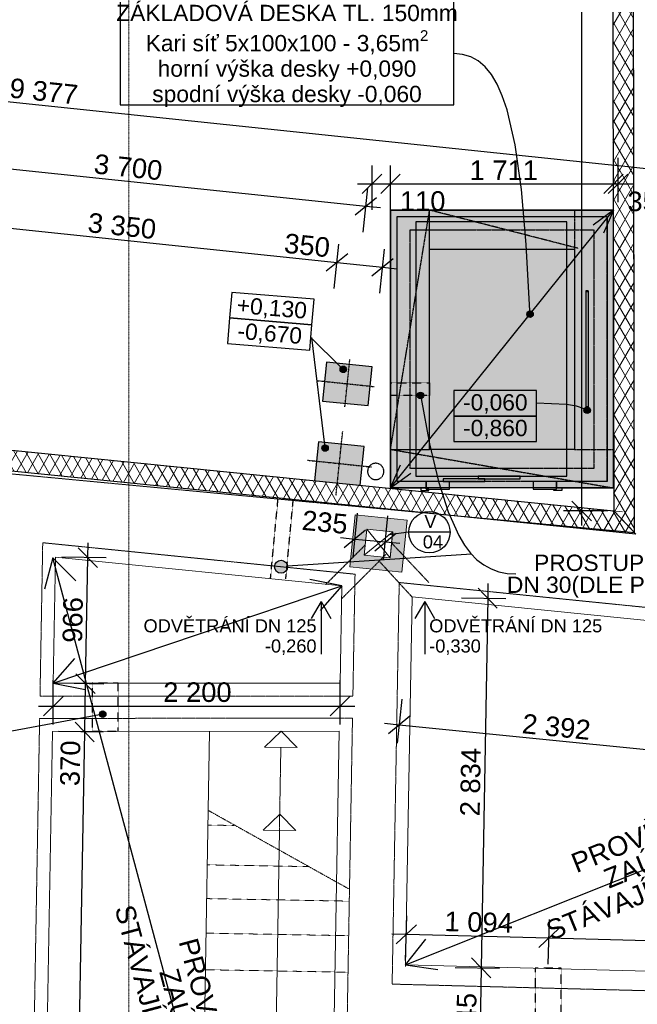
# Model space of a CAD drawing. Header units: millimetres. Extents: x -22038 to 4058, y -967 to 20030.
# Tile 3 of 7: x -15687 to -10949, y 5457 to 13004. Entities that reach past the tile are written whole.
import ezdxf

# ---------------------------------------------------------------- set-up
doc = ezdxf.new("R2010")
doc.units = ezdxf.units.MM
doc.header["$MEASUREMENT"] = 0
for name, pattern in [('Wipeout_Contour', [1000, 0, -1000]), ('Čerchovaná M', [4.5, 2.5, -0.85, 0.3, -0.85]), ('Čerchovaná S', [3.5, 1.5, -0.85, 0.3, -0.85]), ('čárkovaná 3', [1.5, 1, -0.5]), ('Čárkovaná M', [4.5, 2.5, -2]), ('Čárkovaná S', [2.5, 1.5, -1])]:
    doc.linetypes.add(name, pattern=pattern)
for name, color, linetype in [('3._POHLED ZÁPADNÍ_1_2D prvky - obecné', 7, 'Continuous'), ('3._POHLED ZÁPADNÍ_1_Anotace - S', 7, 'Continuous'), ('3._POHLED ZÁPADNÍ_1_Anotace - SP', 7, 'Continuous'), ('3._POHLED ZÁPADNÍ_1_Konstrukce - nosné', 7, 'Continuous'), ('3._POHLED ZÁPADNÍ_1_Kresby a obrázky', 7, 'Continuous'), ('3._POHLED ZÁPADNÍ_1_Kóty - SP', 7, 'Continuous'), ('3._POHLED ZÁPADNÍ_1_Nové_3D prvky fasada stavajici', 7, 'Continuous'), ('3._POHLED ZÁPADNÍ_1_Nové_Anotace - S', 7, 'Continuous'), ('3._POHLED ZÁPADNÍ_1_Nové_Anotace - SP', 7, 'Continuous'), ('3._POHLED ZÁPADNÍ_1_Nové_Konstrukce - nosné', 7, 'Continuous'), ('3._POHLED ZÁPADNÍ_1_Nové_Kóty - SP', 7, 'Continuous'), ('3._POHLED ZÁPADNÍ_1_Nové_Popis', 7, 'Continuous'), ('3._POHLED ZÁPADNÍ_1_Nové_Situace - terén', 7, 'Continuous'), ('3._POHLED ZÁPADNÍ_1_Nové_Výplně – Řezové', 7, 'Continuous'), ('3._POHLED ZÁPADNÍ_1_Nové_VÝTAH VAR 1', 7, 'Continuous'), ('3._POHLED ZÁPADNÍ_1_Popis_CZ', 7, 'Continuous'), ('3._POHLED ZÁPADNÍ_1_Situace - terén', 7, 'Continuous'), ('3._POHLED ZÁPADNÍ_1_Výplně - Povrchové', 7, 'Continuous'), ('3._POHLED ZÁPADNÍ_1_Značky - řezy', 7, 'Continuous')]:
    doc.layers.add(name, color=color, linetype=linetype)
doc.styles.add('GENEROVANÝ_STYL_1', font='txt')
doc.styles.add('GENEROVANÝ_STYL_2', font='txt')
pattern_1 = [(60, (4e-12, 0), (-64.9519, 37.5), []), (120, (4e-12, 0), (64.9519, 37.5), [])]

msp = doc.modelspace()

# ---------------------------------------------------------------- hatches: boundary and pattern name
at = {"layer": '3._POHLED ZÁPADNÍ_1_Nové_Anotace - SP', "linetype": 'Continuous', "lineweight": 25}
for points in [[(-11797.2, 10746.9), (-11795.3, 10737.3), (-11789.9, 10729.2), (-11781.8, 10723.8), (-11772.2, 10721.9), (-11762.7, 10723.8), (-11754.6, 10729.2), (-11749.1, 10737.3), (-11747.2, 10746.9), (-11749.1, 10756.5), (-11754.6, 10764.6), (-11762.7, 10770), (-11772.2, 10771.9), (-11781.8, 10770), (-11789.9, 10764.6), (-11795.3, 10756.5)], [(-13229.6, 10324.3), (-13227.6, 10314.8), (-13222.2, 10306.7), (-13214.1, 10301.2), (-13204.6, 10299.3), (-13195, 10301.2), (-13186.9, 10306.7), (-13181.5, 10314.8), (-13179.6, 10324.3), (-13181.5, 10333.9), (-13186.9, 10342), (-13195, 10347.4), (-13204.6, 10349.3), (-13214.1, 10347.4), (-13222.2, 10342), (-13227.6, 10333.9)]]:
    msp.add_hatch(color=1, dxfattribs=at).paths.add_polyline_path(points)
at = {"layer": '3._POHLED ZÁPADNÍ_1_Nové_Situace - terén', "linetype": 'Continuous', "lineweight": 0, "true_color": 0xfee9e9}
for points in [[(-12842.4, 11544.7), (-12842.4, 9414.7), (-11131.4, 9414.7), (-11131.4, 11544.7)], [(-12983.9, 10343.1), (-13332.4, 10379.7), (-13363.7, 10081.4), (-13014.8, 10048)], [(-13045, 9733.1), (-13393.5, 9769.7), (-13424.9, 9470.6), (-13076, 9437.2)]]:
    msp.add_hatch(color=7, dxfattribs=at).paths.add_polyline_path(points)
at = {"layer": '3._POHLED ZÁPADNÍ_1_Nové_Výplně – Řezové', "linetype": 'Continuous', "lineweight": 0, "true_color": 0x3f2a2a}
for points in [[(-12842.4, 11544.7), (-12792.4, 11494.7), (-11181.4, 11494.7), (-11131.4, 11544.7)], [(-12842.4, 9414.7), (-12792.4, 9464.7), (-12792.4, 11494.7), (-12842.4, 11544.7)], [(-11131.4, 9414.7), (-11131.4, 11544.7), (-11181.4, 11494.7), (-11181.4, 9464.7)], [(-12842.4, 9414.7), (-12568.7, 9414.7), (-12568.7, 9464.7), (-12792.4, 9464.7)], [(-11131.4, 9414.7), (-11181.4, 9464.7), (-11568.7, 9464.7), (-11568.7, 9414.7)]]:
    msp.add_hatch(color=19, dxfattribs=at).paths.add_polyline_path(points)

# ---------------------------------------------------------------- linework, layer by layer
at = {"layer": '3._POHLED ZÁPADNÍ_1_Nové_3D prvky fasada stavajici', "color": 1, "linetype": 'Čerchovaná M', "lineweight": 25, "flags": 128}
msp.add_lwpolyline([(-12952.6, 9603.8, 1), (-12958.6, 9479, 1)], format="xyb", close=True, dxfattribs=at)
at = {"layer": '3._POHLED ZÁPADNÍ_1_Nové_Anotace - SP', "color": 1, "linetype": 'Continuous', "lineweight": 25}
for p, q in [((-14916.2, 13137.5), (-14916.2, 12351.7)), ((-12356.2, 12351.7), (-12356.2, 13137.5)), ((-14916.2, 12351.7), (-12356.2, 12351.7)), ((-14060.3, 10913.8), (-14076.5, 10718)), ((-13428.8, 10861.5), (-14060.3, 10913.8)), ((-13445, 10665.7), (-13428.8, 10861.5)), ((-14076.5, 10718), (-14092.7, 10522.2)), ((-13445, 10665.7), (-14076.5, 10718)), ((-14076.5, 10718), (-13445, 10665.7)), ((-13461.2, 10470), (-13445, 10665.7)), ((-14092.7, 10522.2), (-13461.2, 10470))]:
    msp.add_line(p, q, dxfattribs=at)
at = {"layer": '3._POHLED ZÁPADNÍ_1_Nové_Anotace - SP', "color": 1, "linetype": 'Continuous', "lineweight": 25, "flags": 128}
for points in [[(-11773.3, 10771.9), (-11801.3, 11281.2), (-11838.7, 11704), (-11887.3, 12045.9), (-11948.7, 12312.8), (-11984.7, 12419.9), (-12024.6, 12510.3), (-12068.5, 12584.9), (-12116.7, 12644.3), (-12169.3, 12689.3), (-12226.7, 12720.5), (-12288.9, 12738.7), (-12356.2, 12744.6)], [(-13222.2, 10342), (-13453.1, 10567.8)]]:
    msp.add_lwpolyline(points, dxfattribs=at)
at = {"layer": '3._POHLED ZÁPADNÍ_1_Nové_Anotace - SP', "color": 1, "linetype": 'Continuous', "lineweight": 25}
for centre in [(-11772.2, 10746.9), (-13204.6, 10324.3)]:
    msp.add_circle(centre, 25, dxfattribs=at)
at = {"layer": '3._POHLED ZÁPADNÍ_1_Nové_Konstrukce - nosné', "color": 1, "linetype": 'Čárkovaná M', "lineweight": 25}
msp.add_line((-12692.4, 11394.7), (-11282.4, 11394.7), dxfattribs=at)
at = {"layer": '3._POHLED ZÁPADNÍ_1_Nové_Kóty - SP', "color": 1, "linetype": 'Continuous', "lineweight": 25}
for p, q in [((-16710.9, 11961.1), (-13031, 11575.4)), ((-12983.9, 11545.9), (-12983.9, 11886.5)), ((-12842.4, 11545.9), (-12842.4, 11886.5)), ((-12908.9, 11820.9), (-13058.9, 11670.9)), ((-12767.4, 11820.9), (-12917.4, 11670.9)), ((-13096.4, 11745.9), (-12983.9, 11745.9)), ((-13051.8, 11376.5), (-13016.3, 11715.3)), ((-12983.9, 11745.9), (-12842.4, 11745.9)), ((-13113.4, 11508.6), (-12948.6, 11642.2)), ((-13031, 11575.4), (-12919.1, 11563.7)), ((-16584.5, 11492.4), (-13252.4, 11143.2)), ((-13273.3, 10944.3), (-13237.8, 11283.1)), ((-12924.7, 10907.8), (-12889.2, 11246.5)), ((-13170, 11210), (-13334.8, 11076.4)), ((-12986.3, 11039.9), (-12821.4, 11173.4)), ((-13252.4, 11143.2), (-12903.9, 11106.7)), ((-12903.9, 11106.7), (-12792, 11094.9))]:
    msp.add_line(p, q, dxfattribs=at)
at = {"layer": '3._POHLED ZÁPADNÍ_1_Nové_Situace - terén', "color": 1, "linetype": 'Continuous', "lineweight": 25}
for p, q in [((-12542.4, 11544.7), (-12842.4, 11544.7)), ((-12542.4, 11244.7), (-11431.4, 11244.7))]:
    msp.add_line(p, q, dxfattribs=at)
at = {"layer": '3._POHLED ZÁPADNÍ_1_Nové_Situace - terén', "color": 1, "linetype": 'čárkovaná 3', "lineweight": 25}
msp.add_line((-11404.4, 11251.6), (-12542.4, 11544.7), dxfattribs=at)
at = {"layer": '3._POHLED ZÁPADNÍ_1_Nové_Situace - terén', "color": 1, "linetype": 'Čárkovaná S', "lineweight": 25}
msp.add_line((-12842.4, 10221.4), (-12542.4, 10221.4), dxfattribs=at)
at = {"layer": '3._POHLED ZÁPADNÍ_1_Nové_Situace - terén', "color": 1, "linetype": 'Continuous', "lineweight": 25, "flags": 128}
for points in [[(-12842.4, 11544.7), (-11131.4, 11544.7), (-11131.4, 9414.7), (-12842.4, 9414.7)], [(-12983.9, 10343.1), (-13332.4, 10379.7), (-13363.7, 10081.4), (-13014.8, 10048)], [(-13045, 9733.1), (-13393.5, 9769.7), (-13424.9, 9470.6), (-13076, 9437.2)]]:
    msp.add_lwpolyline(points, close=True, dxfattribs=at)
at = {"layer": '3._POHLED ZÁPADNÍ_1_Nové_VÝTAH VAR 1', "color": 1, "linetype": 'Continuous', "lineweight": 25}
for p, q in [((-11131.4, 11544.7), (-12842.4, 11544.7)), ((-12842.4, 11544.7), (-12842.4, 9414.7)), ((-12792.4, 11494.7), (-11181.4, 11494.7)), ((-12792.4, 9464.7), (-12792.4, 11494.7)), ((-11181.4, 11494.7), (-11181.4, 9464.7)), ((-11131.4, 9414.7), (-11131.4, 11544.7)), ((-11345.1, 10929.7), (-11325.1, 10929.7)), ((-11345.1, 10926.3), (-11345.1, 10033)), ((-11345.1, 10919.7), (-11325.1, 10919.7)), ((-11335.1, 10929.7), (-11335.1, 10923)), ((-11325.1, 10926.3), (-11325.1, 10033)), ((-11345.1, 10039.7), (-11325.1, 10039.7)), ((-11345.1, 10029.7), (-11325.1, 10029.7)), ((-11335.1, 10029.7), (-11335.1, 10036.3)), ((-12568.7, 9464.7), (-12792.4, 9464.7)), ((-12568.7, 9414.7), (-12568.7, 9464.7)), ((-11181.4, 9464.7), (-11568.7, 9464.7)), ((-11568.7, 9464.7), (-11568.7, 9414.7)), ((-12842.4, 9414.7), (-12568.7, 9414.7)), ((-11568.7, 9414.7), (-11131.4, 9414.7)), ((-12318.7, 9294.7), (-12268.7, 9344.7)), ((-12118.7, 9294.7), (-12318.7, 9294.7)), ((-12318.7, 9294.7), (-12268.7, 9244.7))]:
    msp.add_line(p, q, dxfattribs=at)
at = {"layer": '3._POHLED ZÁPADNÍ_1_Nové_VÝTAH VAR 1', "color": 1, "linetype": 'Continuous', "lineweight": 25, "flags": 128}
for points in [[(-12648.7, 9504.7), (-11488.7, 9504.7), (-11488.7, 11454.7), (-12648.7, 11454.7)], [(-12568.7, 9464.7), (-12568.7, 9404.7), (-12388.7, 9404.7), (-12388.7, 9464.7)], [(-12438.7, 9464.7), (-12118.7, 9464.7), (-12118.7, 9484.7), (-12438.7, 9484.7)], [(-12168.7, 9484.7), (-11848.7, 9484.7), (-11848.7, 9504.7), (-12168.7, 9504.7)], [(-11568.7, 9464.7), (-11748.7, 9464.7), (-11748.7, 9404.7), (-11568.7, 9404.7)], [(-12568.7, 9404.7), (-12568.7, 9414.7), (-12608.7, 9414.7), (-12608.7, 9394.7), (-12548.7, 9394.7), (-12548.7, 9404.7)], [(-11568.7, 9404.7), (-11568.7, 9414.7), (-11528.7, 9414.7), (-11528.7, 9394.7), (-11588.7, 9394.7), (-11588.7, 9404.7)]]:
    msp.add_lwpolyline(points, close=True, dxfattribs=at)

# ---------------------------------------------------------------- texts
at = {"layer": '3._POHLED ZÁPADNÍ_1_Anotace - SP', "color": 1, "linetype": 'Continuous', "lineweight": 25, "insert": (-13636.2, 12726.7), "char_height": 125, "attachment_point": 5, "line_spacing_factor": 0.934908, "style": 'GENEROVANÝ_STYL_1'}
msp.add_mtext('\\A1;{\\pqc;\\fArial|b0|i0|c238|p38;ZÁKLADOVÁ DESKA TL. 150mm\\P\\pqc;\\fArial|b0|i0|c238|p38;Kari síť 5x100x100 - 3,65m\\fArial|b0|i0|c238|p38;\\A1{\\H.66x;\\S2^  ;}\\P\\pqc;\\fArial|b0|i0|c238|p38;horní výška desky +0,090\\P\\pqc;\\fArial|b0|i0|c238|p38;spodní výška desky -0,060}', dxfattribs=at)
at = {"layer": '3._POHLED ZÁPADNÍ_1_Anotace - SP', "color": 1, "linetype": 'Continuous', "lineweight": 25, "char_height": 125, "attachment_point": 5, "rotation": 355.26761, "style": 'GENEROVANÝ_STYL_1'}
for s, insert in [('\\A1;{\\pqc;\\fArial|b0|i0|c238|p38;+0,\\fArial|b0|i0|c238|p38;1\\fArial|b0|i0|c238|p38;30}', (-13753.1, 10784.8)), ('\\A1;{\\pqc;\\fArial|b0|i0|c238|p38;-0,\\fArial|b0|i0|c238|p38;6\\fArial|b0|i0|c238|p38;70}', (-13769.3, 10589))]:
    msp.add_mtext(s, dxfattribs=dict(at, insert=insert))
at = {"layer": '3._POHLED ZÁPADNÍ_1_Kóty - SP', "color": 1, "linetype": 'Continuous', "lineweight": 25, "char_height": 150, "attachment_point": 7, "rotation": 354.01725, "style": 'GENEROVANÝ_STYL_2'}
for s, insert, width in [('\\A1;{\\pql;\\fArial|b0|i0|c0|p38;9\xa0377}', (-15770.5, 12406.2), 512.914), ('\\A1;{\\pql;\\fArial|b0|i0|c0|p38;3\xa0700}', (-15122.9, 11824.8), 512.914), ('\\A1;{\\pql;\\fArial|b0|i0|c0|p38;3\xa0350}', (-15170.4, 11374.4), 512.914), ('\\A1;{\\pql;\\fArial|b0|i0|c0|p38;350}', (-13663.5, 11216.4), 341.487)]:
    msp.add_mtext(s, dxfattribs=dict(at, insert=insert, width=width))
at = {"layer": '3._POHLED ZÁPADNÍ_1_Kóty - SP', "color": 1, "linetype": 'Continuous', "lineweight": 25, "char_height": 150, "attachment_point": 7, "style": 'GENEROVANÝ_STYL_2'}
for s, insert, width in [('\\A1;{\\pql;\\fArial|b0|i0|c0|p38;1\xa0711}', (-12235.8, 11775.9), 497.829), ('\\A1;{\\pql;\\fArial|b0|i0|c0|p38;110}', (-12770.4, 11537.3), 326.402)]:
    msp.add_mtext(s, dxfattribs=dict(at, insert=insert, width=width))

# ---------------------------------------------------------------- next in the draw order: wipeouts: each hides what was drawn before it
at = {"color": 254, "linetype": 'Wipeout_Contour', "lineweight": 0, "ltscale": 138146.638741}
msp.add_wipeout([(-20473.7, 10020), (-20647.8, 730.6), (-20487.8, 727.6), (-20313.6, 10003.9), (-10960, 9061.2), (-11130.4, 9239.1), (-20470.5, 10180.5)], dxfattribs=at).dxf.layer = '3._POHLED ZÁPADNÍ_1_Nové_Výplně – Řezové'

# ---------------------------------------------------------------- next in the draw order: hatches: boundary and pattern name
at = {"layer": '3._POHLED ZÁPADNÍ_1_Nové_Anotace - S', "linetype": 'Continuous', "lineweight": 25}
for points in [[(-13369.4, 9721.2), (-13367.5, 9711.6), (-13362.1, 9703.5), (-13354, 9698.1), (-13344.4, 9696.2), (-13334.8, 9698.1), (-13326.7, 9703.5), (-13321.3, 9711.6), (-13319.4, 9721.2), (-13321.3, 9730.8), (-13326.7, 9738.9), (-13334.8, 9744.3), (-13344.4, 9746.2), (-13354, 9744.3), (-13362.1, 9738.9), (-13367.5, 9730.8)], [(-13732.1, 8811.1), (-13728.3, 8791.9), (-13717.5, 8775.7), (-13701.2, 8764.9), (-13682.1, 8761.1), (-13663, 8764.9), (-13646.7, 8775.7), (-13635.9, 8791.9), (-13632.1, 8811.1), (-13635.9, 8830.2), (-13646.7, 8846.4), (-13663, 8857.3), (-13682.1, 8861.1), (-13701.2, 8857.3), (-13717.5, 8846.4), (-13728.3, 8830.2)]]:
    msp.add_hatch(color=1, dxfattribs=at).paths.add_polyline_path(points)
at = {"layer": '3._POHLED ZÁPADNÍ_1_Nové_Anotace - SP', "linetype": 'Continuous', "lineweight": 25}
for points in [[(-12637.6, 10124.8), (-12635.7, 10115.3), (-12630.3, 10107.1), (-12622.2, 10101.7), (-12612.6, 10099.8), (-12603, 10101.7), (-12594.9, 10107.1), (-12589.5, 10115.3), (-12587.6, 10124.8), (-12589.5, 10134.4), (-12594.9, 10142.5), (-12603, 10147.9), (-12612.6, 10149.8), (-12622.2, 10147.9), (-12630.3, 10142.5), (-12635.7, 10134.4)], [(-11358.6, 10010.4), (-11356.7, 10000.9), (-11351.2, 9992.8), (-11343.1, 9987.3), (-11333.6, 9985.4), (-11324, 9987.3), (-11315.9, 9992.8), (-11310.5, 10000.9), (-11308.6, 10010.4), (-11310.5, 10020), (-11315.9, 10028.1), (-11324, 10033.5), (-11333.6, 10035.4), (-11343.1, 10033.5), (-11351.2, 10028.1), (-11356.7, 10020)]]:
    msp.add_hatch(color=1, dxfattribs=at).paths.add_polyline_path(points)
at = {"layer": '3._POHLED ZÁPADNÍ_1_Nové_Výplně – Řezové', "linetype": 'Continuous', "lineweight": 20, "true_color": 0xffaaaa}
h = msp.add_hatch(dxfattribs=at)
h.set_pattern_fill('Tepelná_izolace___tvrdá__F7', color=21, style=0, pattern_type=2)
h.set_pattern_definition(pattern_1)
h.paths.add_polyline_path([(-20473.7, 10020), (-20647.8, 730.6), (-20487.8, 727.6), (-20313.6, 10003.9), (-10960, 9061.2), (-11130.4, 9239.1), (-20470.5, 10180.5)])
at = {"layer": '3._POHLED ZÁPADNÍ_1_Výplně - Povrchové', "linetype": 'Continuous', "lineweight": 0, "true_color": 0xcbcbcb}
h = msp.add_hatch(color=9, dxfattribs=at)
h.paths.add_polyline_path([(-13154.1, 8810.5), (-12756.3, 8769.5), (-12715.2, 9167.4), (-13113.1, 9208.4)])
h.paths.add_polyline_path([(-13044.4, 8899.7), (-13023.9, 9098.7), (-12824.9, 9078.2), (-12845.5, 8879.2)], flags=0)

# ---------------------------------------------------------------- next in the draw order: linework, layer by layer
at = {"layer": '3._POHLED ZÁPADNÍ_1_2D prvky - obecné', "color": 7, "linetype": 'Continuous', "lineweight": 13, "flags": 128}
msp.add_lwpolyline([(-12677.4, 8579.6), (-10316.1, 8341.9)], dxfattribs=at)
msp.add_lwpolyline([(-12677.4, 8579.6), (-10316.1, 8341.9)], dxfattribs=at)
msp.add_lwpolyline([(-12677.4, 8579.6), (-10316.1, 8341.9)], dxfattribs=at)
at = {"layer": '3._POHLED ZÁPADNÍ_1_Konstrukce - nosné', "color": 254, "linetype": 'Continuous', "lineweight": 13}
for p, q in [((-13044.4, 8899.7), (-12824.9, 9078.2)), ((-13023.9, 9098.7), (-12845.5, 8879.2))]:
    msp.add_line(p, q, dxfattribs=at)
at = {"layer": '3._POHLED ZÁPADNÍ_1_Konstrukce - nosné', "color": 254, "linetype": 'Continuous', "lineweight": 13, "flags": 128}
for points in [[(-13154.1, 8810.5), (-12756.3, 8769.5), (-12715.2, 9167.4), (-13113.1, 9208.4)], [(-13044.4, 8899.7), (-13023.9, 9098.7), (-12824.9, 9078.2), (-12845.5, 8879.2)]]:
    msp.add_lwpolyline(points, close=True, dxfattribs=at)
at = {"layer": '3._POHLED ZÁPADNÍ_1_Nové_Anotace - S', "color": 1, "linetype": 'Continuous', "lineweight": 25}
for p, q in [((-13447.6, 10567.4), (-13347.4, 9746)), ((-12221.1, 8906.8), (-13632.2, 8814.4)), ((-15431.8, 8879.7), (-15496.5, 8638.2)), ((-15431.8, 8879.7), (-15255, 8703)), ((-13216, 8663.9), (-13461.1, 8713.3)), ((-13216, 8663.9), (-13381.3, 8476.4)), ((-13374.8, 8544.2), (-13449.8, 8414.3)), ((-13374.8, 8544.2), (-13374.8, 8140.7)), ((-13374.8, 8544.2), (-13299.8, 8414.3)), ((-12580.2, 8544.2), (-12655.2, 8414.3)), ((-12580.2, 8544.2), (-12580.2, 8140.7)), ((-12580.2, 8544.2), (-12505.2, 8414.3))]:
    msp.add_line(p, q, dxfattribs=at)
for centre, radius in [((-13344.4, 9721.2), 25), ((-13682.1, 8811.1), 50)]:
    msp.add_circle(centre, radius, dxfattribs=at)
at = {"layer": '3._POHLED ZÁPADNÍ_1_Nové_Anotace - SP', "color": 1, "linetype": 'Continuous', "lineweight": 25}
for p, q in [((-11721.7, 10162.7), (-12355.3, 10162.7)), ((-12355.3, 10162.7), (-12355.3, 9966.3)), ((-11721.7, 9966.3), (-11721.7, 10162.7)), ((-12355.3, 9966.3), (-11721.7, 9966.3)), ((-11721.7, 9966.3), (-12355.3, 9966.3)), ((-12355.3, 9966.3), (-12355.3, 9769.8)), ((-11721.7, 9769.8), (-11721.7, 9966.3)), ((-12355.3, 9769.8), (-11721.7, 9769.8))]:
    msp.add_line(p, q, dxfattribs=at)
at = {"layer": '3._POHLED ZÁPADNÍ_1_Nové_Anotace - SP', "color": 1, "linetype": 'Continuous', "lineweight": 25, "flags": 128}
for points in [[(-12608.4, 10100.2), (-12542.9, 9753.3), (-12474.3, 9465.3), (-12400.5, 9232.4), (-12319.4, 9050.6), (-12275.6, 8977.6), (-12229.1, 8916), (-12179.7, 8865.2), (-12127.2, 8824.7), (-12071.4, 8794.1), (-12011.9, 8772.8), (-11948.5, 8760.4), (-11880.9, 8756.3)], [(-11356, 10021.4), (-11416.4, 10041.7), (-11493, 10055), (-11721.7, 10064.5)]]:
    msp.add_lwpolyline(points, dxfattribs=at)
at = {"layer": '3._POHLED ZÁPADNÍ_1_Nové_Anotace - SP', "color": 1, "linetype": 'Continuous', "lineweight": 25}
for centre in [(-12612.6, 10124.8), (-11333.6, 10010.4)]:
    msp.add_circle(centre, 25, dxfattribs=at)
at = {"layer": '3._POHLED ZÁPADNÍ_1_Nové_Konstrukce - nosné', "color": 1, "linetype": 'Čárkovaná M', "lineweight": 25}
for p, q in [((-12792.4, 9464.7), (-12792.4, 11494.7)), ((-12692.4, 9564.7), (-12692.4, 11394.7)), ((-11282.4, 11394.7), (-11282.4, 9564.7)), ((-11282.4, 9564.7), (-12692.4, 9564.7))]:
    msp.add_line(p, q, dxfattribs=at)
at = {"layer": '3._POHLED ZÁPADNÍ_1_Nové_Kóty - SP', "color": 1, "linetype": 'Continuous', "lineweight": 25}
for p, q in [((-11375.5, 9239.1), (-11375.5, 17462.8)), ((-11450.5, 9314.1), (-11300.5, 9164.1)), ((-13128.4, 8883.4), (-13096.3, 9222.5)), ((-11375.5, 9126.6), (-11375.5, 9239.1)), ((-12894.8, 8861.3), (-12862.7, 9200.4)), ((-13033.4, 9091), (-13196.8, 8955.8)), ((-12963.2, 8933.7), (-12799.8, 9068.9)), ((-15164.5, 8880.7), (-15162.5, 8993.1)), ((-13227.1, 9034), (-13115.1, 9023.4)), ((-13115.1, 9023.4), (-12881.5, 9001.3)), ((-12881.5, 9001.3), (-12769.5, 8990.7)), ((-15090.8, 8804.4), (-15238.2, 8957)), ((-15023.9, 8878.2), (-15364.5, 8884.2)), ((-12095.1, 8681.8), (-12097, 8569.4)), ((-12023.4, 8493), (-12170.7, 8645.7)), ((-12297, 8572.9), (-11956.4, 8566.9))]:
    msp.add_line(p, q, dxfattribs=at)
at = {"layer": '3._POHLED ZÁPADNÍ_1_Nové_Popis', "color": 1, "linetype": 'Continuous', "lineweight": 25}
for p, q in [((-12702.5, 9075.7), (-12857.1, 9055.3)), ((-12385.3, 9075.7), (-12702.5, 9075.7))]:
    msp.add_line(p, q, dxfattribs=at)
msp.add_circle((-12543.9, 9075.7), 158.6, dxfattribs=at)
at = {"layer": '3._POHLED ZÁPADNÍ_1_Nové_Situace - terén', "color": 1, "linetype": 'Continuous', "lineweight": 25}
for p, q in [((-12842.4, 11544.7), (-12842.4, 9710.9)), ((-12542.4, 9710.9), (-12542.4, 11544.7)), ((-12542.4, 9710.9), (-12542.4, 11244.7)), ((-11431.4, 11244.7), (-11431.4, 9710.9)), ((-12842.4, 10124.8), (-12842.4, 10221.4)), ((-12542.4, 10221.4), (-12542.4, 10124.8)), ((-12842.4, 9710.9), (-12542.4, 9710.9)), ((-11431.4, 9710.9), (-12542.4, 9710.9)), ((-12842.4, 9414.7), (-12764.5, 9591.5)), ((-12842.4, 9414.7), (-12686.6, 9528.8))]:
    msp.add_line(p, q, dxfattribs=at)
at = {"layer": '3._POHLED ZÁPADNÍ_1_Nové_Situace - terén', "color": 1, "linetype": 'čárkovaná 3', "lineweight": 25}
for p, q in [((-12842.4, 9710.9), (-12542.4, 11544.7)), ((-11431.4, 11544.7), (-11431.4, 9710.9))]:
    msp.add_line(p, q, dxfattribs=at)
at = {"layer": '3._POHLED ZÁPADNÍ_1_Nové_Situace - terén', "color": 1, "linetype": 'Čerchovaná S', "lineweight": 25}
for p, q in [((-13192.2, 10037.3), (-13154, 10401.4)), ((-13404.5, 10237.9), (-12966.2, 10192)), ((-13260.4, 9356.6), (-13208.9, 9847.8)), ((-13480.3, 9627.9), (-12989, 9576.5))]:
    msp.add_line(p, q, dxfattribs=at)
at = {"layer": '3._POHLED ZÁPADNÍ_1_Nové_Situace - terén', "color": 1, "linetype": 'Čárkovaná S', "lineweight": 25}
for p, q in [((-12542.4, 10124.8), (-12842.4, 10124.8)), ((-13762.8, 8719), (-13705.3, 9329.9)), ((-13645.5, 8719), (-13587.9, 9329.9)), ((-12547.4, 8689.4), (-12834.3, 8993.7)), ((-13337.8, 8676.2), (-13033.1, 8980.9)), ((-13217.8, 8565), (-12874.4, 8908.4)), ((-12677.4, 8579.6), (-12928.9, 8853.9))]:
    msp.add_line(p, q, dxfattribs=at)
at = {"layer": '3._POHLED ZÁPADNÍ_1_Nové_Situace - terén', "color": 1, "linetype": 'Continuous', "lineweight": 25, "flags": 128}
msp.add_lwpolyline([(-20473.7, 10020), (-20470.5, 10180.5), (-11130.4, 9239.1), (-10960, 9061.2), (-20313.6, 10003.9), (-20487.8, 727.6), (-20647.8, 730.6)], close=True, dxfattribs=at)
at = {"layer": '3._POHLED ZÁPADNÍ_1_Situace - terén', "color": 7, "linetype": 'Continuous', "lineweight": 20}
for p, q in [((-13154.1, 8810.5), (-13113.1, 9208.4)), ((-13113.1, 9208.4), (-12715.2, 9167.4)), ((-12715.2, 9167.4), (-12756.3, 8769.5)), ((-12756.3, 8769.5), (-13154.1, 8810.5))]:
    msp.add_line(p, q, dxfattribs=at)
at = {"layer": '3._POHLED ZÁPADNÍ_1_Situace - terén', "color": 8, "linetype": 'Continuous', "lineweight": 13, "flags": 128}
msp.add_lwpolyline([(-12844.8, 8878.9), (-12826.4, 9078), (-13023.8, 9098.6)], close=True, dxfattribs=at)

# ---------------------------------------------------------------- next in the draw order: texts
at = {"layer": '3._POHLED ZÁPADNÍ_1_Anotace - S', "color": 1, "linetype": 'Continuous', "lineweight": 25, "char_height": 100, "line_spacing_factor": 0.926482, "style": 'GENEROVANÝ_STYL_1'}
for s, insert, attachment_point in [('\\A1;{\\pqr;\\fArial|b0|i0|c238|p38;ODVĚTRÁNÍ\\fArial|b0|i0|c238|p38; DN 125\\P\\pqr;\\fArial|b0|i0|c238|p38;-0,260}', (-13409.6, 8135.1), 9), ('\\A1;{\\pql;\\fArial|b0|i0|c238|p38;ODVĚTRÁNÍ\\fArial|b0|i0|c238|p38; DN 125\\P\\pql;\\fArial|b0|i0|c238|p38;-0,330}', (-12545.4, 8135.1), 7)]:
    msp.add_mtext(s, dxfattribs=dict(at, insert=insert, attachment_point=attachment_point))
at = {"layer": '3._POHLED ZÁPADNÍ_1_Anotace - SP', "color": 1, "linetype": 'Continuous', "lineweight": 25, "char_height": 125, "attachment_point": 5, "style": 'GENEROVANÝ_STYL_1'}
for s, insert in [('\\A1;{\\pqc;\\fArial|b0|i0|c238|p38;-0,\\fArial|b0|i0|c238|p38;06\\fArial|b0|i0|c238|p38;0}', (-12038.5, 10059.5)), ('\\A1;{\\pqc;\\fArial|b0|i0|c238|p38;-\\fArial|b0|i0|c238|p38;0,\\fArial|b0|i0|c238|p38;860}', (-12038.5, 9863.1))]:
    msp.add_mtext(s, dxfattribs=dict(at, insert=insert))
at = {"layer": '3._POHLED ZÁPADNÍ_1_Anotace - SP', "color": 1, "linetype": 'Continuous', "lineweight": 25, "insert": (-9921.5, 8738.4), "char_height": 125, "attachment_point": 5, "line_spacing_factor": 0.807312, "style": 'GENEROVANÝ_STYL_1'}
msp.add_mtext('\\A1;{\\pqc;\\fArial|b0|i0|c238|p38;PROSTUP\\fArial|b0|i0|c238|p38; ZÁKL. PASEM\\fArial|b0|i0|c238|p38; PRO HYDRAULIKU\\P\\pqc;\\fArial|b0|i0|c238|p38;DN 30(DLE POŽADAVKU DODAVATELE VÝTAHU)}', dxfattribs=at)
at = {"layer": '3._POHLED ZÁPADNÍ_1_Kóty - SP', "color": 1, "linetype": 'Continuous', "lineweight": 25, "char_height": 150, "width": 341.487, "attachment_point": 7, "style": 'GENEROVANÝ_STYL_2'}
for s, insert, rotation in [('\\A1;{\\pql;\\fArial|b0|i0|c0|p38;235}', (-13526.9, 9092.5), 354.59606), ('\\A1;{\\pql;\\fArial|b0|i0|c0|p38;966}', (-15206, 8227.4), 88.99119)]:
    msp.add_mtext(s, dxfattribs=dict(at, insert=insert, rotation=rotation))
at = {"layer": '3._POHLED ZÁPADNÍ_1_Popis_CZ', "color": 1, "linetype": 'Continuous', "lineweight": 25, "insert": (-12536.2, 9079.4), "char_height": 100, "attachment_point": 5, "line_spacing_factor": 0.940294, "style": 'GENEROVANÝ_STYL_1'}
msp.add_mtext('\\A1;{\\pqc;\\fArial|b0|i0|c238|p38;V\\P\\pqc;\\fArial|b0|i0|c238|p38; 04}', dxfattribs=at)

# ---------------------------------------------------------------- next in the draw order: wipeouts: each hides what was drawn before it
at = {"color": 254, "linetype": 'Wipeout_Contour', "lineweight": 0, "ltscale": 70023.738103}
msp.add_wipeout([(-10970.7, 9072.3), (-10985.7, 17448.8), (-11145.9, 17446.7), (-11130.4, 9239.1)], dxfattribs=at).dxf.layer = '3._POHLED ZÁPADNÍ_1_Nové_Výplně – Řezové'
at = {"color": 254, "linetype": 'Wipeout_Contour', "lineweight": 0, "ltscale": 140063.677704}
msp.add_wipeout([(-20504.8, 349.7), (-20504.8, 230.6), (-20657.2, 230.6), (-20657.2, 170.6), (-20497.2, 170.6), (-20497.2, 169.1), (-161.7, 173.1), (-163.2, 8006.5), (-395.3, 8006.5), (-321.9, 353.7)], dxfattribs=at).dxf.layer = '3._POHLED ZÁPADNÍ_1_Nové_Výplně – Řezové'

# ---------------------------------------------------------------- next in the draw order: hatches: boundary and pattern name
at = {"layer": '3._POHLED ZÁPADNÍ_1_Nové_Anotace - SP', "linetype": 'Continuous', "lineweight": 25}
msp.add_hatch(color=1, dxfattribs=at).paths.add_polyline_path([(-15075.1, 7681.2), (-15073.2, 7671.6), (-15067.7, 7663.5), (-15059.6, 7658.1), (-15050.1, 7656.2), (-15040.5, 7658.1), (-15032.4, 7663.5), (-15027, 7671.6), (-15025.1, 7681.2), (-15027, 7690.7), (-15032.4, 7698.8), (-15040.5, 7704.3), (-15050.1, 7706.2), (-15059.6, 7704.3), (-15067.7, 7698.8), (-15073.2, 7690.7)])
at = {"layer": '3._POHLED ZÁPADNÍ_1_Nové_Výplně – Řezové', "linetype": 'Continuous', "lineweight": 20, "true_color": 0xffaaaa}
h = msp.add_hatch(dxfattribs=at)
h.set_pattern_fill('Tepelná_izolace___tvrdá__F7', color=21, style=0, pattern_type=2)
h.set_pattern_definition(pattern_1)
h.paths.add_polyline_path([(-10970.7, 9072.3), (-10985.7, 17448.8), (-11145.9, 17446.7), (-11130.4, 9239.1)])

# ---------------------------------------------------------------- next in the draw order: linework, layer by layer
at = {"layer": '3._POHLED ZÁPADNÍ_1_2D prvky - obecné', "color": 7, "linetype": 'Continuous', "lineweight": 13}
msp.add_line((-20460.1, 10179.5), (-11062.2, 9232.3), dxfattribs=at)
at = {"layer": '3._POHLED ZÁPADNÍ_1_2D prvky - obecné', "color": 7, "linetype": 'Continuous', "lineweight": 13, "flags": 128}
for points in [[(-11148, 18778.7), (-11142, 15386.5), (-11130.4, 9239.1)], [(-12727.3, 5745.8), (-12677.4, 8579.6), (-10316.1, 8341.9), (-10317.5, 8263.3)], [(-12727.3, 5745.8), (-12677.4, 8579.6)], [(-12727.3, 5745.8), (-12677.4, 8579.6)], [(-12727.3, 5745.8), (-12677.4, 8579.6)], [(-7541.1, 5624.8), (-12727.1, 5759)]]:
    msp.add_lwpolyline(points, dxfattribs=at)
at = {"layer": '3._POHLED ZÁPADNÍ_1_2D prvky - obecné', "color": 7, "linetype": 'Čárkovaná M', "lineweight": 13, "flags": 128}
for points in [[(-10988.1, 18766.4), (-10970.7, 9084.1)], [(-317.5, 17939.6), (-395.3, 8006.5), (-321.9, 351.5), (-15992.4, 349.7), (-15830.8, 9530.2), (-10970.7, 9072.3)], [(-10217.7, 8252.9), (-10214.5, 8432.1), (-12775.5, 8690), (-12829.7, 5611.6), (-7363, 5470.2)]]:
    msp.add_lwpolyline(points, dxfattribs=at)
for points in [[(-15510.1, 8995.1), (-13114.4, 8753.9), (-13130.9, 7819.5), (-15530.9, 7818.8)], [(-15533.9, 7648.8), (-13133.9, 7649.5), (-13250.8, 1010.5), (-15650.8, 1009.8)]]:
    msp.add_lwpolyline(points, close=True, dxfattribs=at)
at = {"layer": '3._POHLED ZÁPADNÍ_1_2D prvky - obecné', "color": 7, "linetype": 'Continuous', "lineweight": 13, "flags": 128}
for points in [[(-15412.1, 8885), (-13216, 8663.9), (-13229.1, 7919.5), (-15429.1, 7918.8)], [(-15435.6, 7548.8), (-13235.6, 7549.5), (-13349, 1110.5), (-15549, 1109.9)]]:
    msp.add_lwpolyline(points, close=True, dxfattribs=at)
at = {"layer": '3._POHLED ZÁPADNÍ_1_Konstrukce - nosné', "color": 7, "linetype": 'Continuous', "lineweight": 13}
msp.add_line((-14230.5, 7549.2), (-14282.9, 4577.5), dxfattribs=at)
at = {"layer": '3._POHLED ZÁPADNÍ_1_Konstrukce - nosné', "color": 7, "linetype": 'Čárkovaná S', "lineweight": 13}
for p, q in [((-14241.2, 6943.6), (-13156.9, 6338.5)), ((-14243.2, 6830.9), (-14044, 6827.4)), ((-14248.5, 6526), (-13471.1, 6512.3)), ((-14253.1, 6267.1), (-13158.5, 6247.8)), ((-14257.8, 6002.2), (-13163.2, 5982.9)), ((-14262.7, 5722), (-13168.1, 5702.7))]:
    msp.add_line(p, q, dxfattribs=at)
at = {"layer": '3._POHLED ZÁPADNÍ_1_Kresby a obrázky', "color": 7, "linetype": 'Continuous', "lineweight": 13}
for p, q in [((-13681.3, 7551.5), (-13808.4, 7428.6)), ((-13681.3, 7551.5), (-13558.5, 7424.3)), ((-13558.5, 7424.3), (-13808.4, 7428.6)), ((-13692.3, 6915.3), (-13819.5, 6792.5)), ((-13692.3, 6915.3), (-13569.5, 6788.1)), ((-13569.5, 6788.1), (-13819.5, 6792.5))]:
    msp.add_line(p, q, dxfattribs=at)
at = {"layer": '3._POHLED ZÁPADNÍ_1_Kresby a obrázky', "color": 8, "linetype": 'Čárkovaná M', "lineweight": 13}
msp.add_line((-13694.8, 6772.4), (-13683.5, 7426.5), dxfattribs=at)
at = {"layer": '3._POHLED ZÁPADNÍ_1_Kresby a obrázky', "color": 8, "linetype": 'Continuous', "lineweight": 13}
msp.add_line((-13732.2, 4618.3), (-13694.5, 6790.3), dxfattribs=at)
at = {"layer": '3._POHLED ZÁPADNÍ_1_Nové_Anotace - S', "color": 1, "linetype": 'Continuous', "lineweight": 25}
for p, q in [((-13349, 1110.5), (-15431.8, 8879.7)), ((-15429.1, 7918.8), (-13216, 8663.9)), ((-15429.1, 7918.8), (-15263.8, 8106.4)), ((-15429.1, 7918.8), (-15184, 7869.4)), ((-12727.1, 5759), (-7527.3, 7830)), ((-12727.1, 5759), (-12572.2, 5955.2)), ((-12727.1, 5759), (-12479.7, 5722.9))]:
    msp.add_line(p, q, dxfattribs=at)
at = {"layer": '3._POHLED ZÁPADNÍ_1_Nové_Anotace - SP', "color": 1, "linetype": 'Continuous', "lineweight": 25}
msp.add_line((-15074.6, 7676.5), (-16016.3, 7499.6), dxfattribs=at)
msp.add_circle((-15050.1, 7681.2), 25, dxfattribs=at)
at = {"layer": '3._POHLED ZÁPADNÍ_1_Nové_Konstrukce - nosné', "color": 1, "linetype": 'Čárkovaná M', "lineweight": 25}
for p, q in [((-12792.4, 11494.7), (-11182.4, 11494.7)), ((-11182.4, 11494.7), (-11182.4, 9464.7)), ((-11182.4, 9464.7), (-12792.4, 9464.7))]:
    msp.add_line(p, q, dxfattribs=at)
at = {"layer": '3._POHLED ZÁPADNÍ_1_Nové_Kóty - SP', "color": 1, "linetype": 'Continuous', "lineweight": 25}
for p, q in [((-20181.4, 12838.3), (-10855.6, 11861)), ((-11096.4, 11605.3), (-11096.4, 11945.9)), ((-11131.4, 11545.9), (-11131.4, 11886.5)), ((-11206.4, 11670.9), (-11056.4, 11820.9)), ((-11021.4, 11820.9), (-11171.4, 11670.9)), ((-12842.4, 11745.9), (-11131.4, 11745.9)), ((-11131.4, 11745.9), (-11096.4, 11745.9)), ((-11096.4, 11745.9), (-10983.9, 11745.9)), ((-11175.5, 9239.1), (-11516.2, 9239.1)), ((-15181.5, 7914.5), (-15164.5, 8880.7)), ((-12097, 8569.4), (-12146.9, 5735.6)), ((-15429.1, 7601.9), (-15429.1, 7942.6)), ((-15255.2, 7990.8), (-15107.9, 7838.2)), ((-13229.1, 7601.9), (-13229.1, 7942.6)), ((-15040.9, 7912), (-15381.5, 7918)), ((-15188, 7544.5), (-15181.5, 7914.5)), ((-15354.1, 7817.6), (-15504.1, 7667.6)), ((-13304.1, 7667.6), (-13154.1, 7817.6)), ((-12756.2, 7796.9), (-12790.3, 7458)), ((-15541.6, 7742.6), (-15429.1, 7742.6)), ((-15429.1, 7742.6), (-13229.1, 7742.6)), ((-13229.1, 7742.6), (-13116.6, 7742.6)), ((-12694.1, 7665), (-12858.4, 7530.8)), ((-15047.4, 7542), (-15388, 7548)), ((-15261.7, 7620.8), (-15114.4, 7468.2)), ((-12776.2, 7597.9), (-12888.2, 7609.2)), ((-10396, 7358.3), (-12776.2, 7597.9)), ((-15301.4, 1105.5), (-15188, 7544.5)), ((-12726.1, 5793.9), (-12717.3, 6134.4)), ((-12644, 6066.9), (-12797.8, 5920.8)), ((-11550.4, 6038.6), (-11704.3, 5892.5)), ((-11632.5, 5765.6), (-11623.7, 6106.1)), ((-12833.4, 5996.8), (-12720.9, 5993.8)), ((-12720.9, 5993.8), (-11627.4, 5965.6)), ((-11627.4, 5965.6), (-8628.8, 5888)), ((-12073.3, 5659.3), (-12220.6, 5811.9)), ((-12346.9, 5739.1), (-12006.3, 5733.1)), ((-12146.9, 5735.6), (-12160, 4991.1))]:
    msp.add_line(p, q, dxfattribs=at)
at = {"layer": '3._POHLED ZÁPADNÍ_1_Nové_Situace - terén', "color": 1, "linetype": 'Continuous', "lineweight": 25}
for p, q in [((-12842.4, 9414.7), (-11131.4, 11544.7)), ((-11131.4, 11544.7), (-11287.3, 11430.5)), ((-11131.4, 11544.7), (-11209.3, 11367.9))]:
    msp.add_line(p, q, dxfattribs=at)
at = {"layer": '3._POHLED ZÁPADNÍ_1_Nové_Situace - terén', "color": 1, "linetype": 'čárkovaná 3', "lineweight": 25}
for p, q in [((-11131.4, 11544.7), (-11431.4, 11544.7)), ((-11131.4, 9710.9), (-11131.4, 11544.7)), ((-12842.4, 9710.9), (-11131.4, 9414.7)), ((-11431.4, 9710.9), (-11131.4, 9710.9))]:
    msp.add_line(p, q, dxfattribs=at)
at = {"layer": '3._POHLED ZÁPADNÍ_1_Nové_Situace - terén', "color": 1, "linetype": 'Čárkovaná S', "lineweight": 25}
for p, q in [((-14932, 7919), (-15132, 7919)), ((-15132, 7919), (-15132, 7551)), ((-14932, 7551), (-14932, 7919)), ((-15132, 7551), (-14932, 7551)), ((-11533.4, 5733.5), (-11733.4, 5733.5)), ((-11733.4, 5733.5), (-11733.4, 4997.6)), ((-11533.4, 4997.6), (-11533.4, 5733.5))]:
    msp.add_line(p, q, dxfattribs=at)
at = {"layer": '3._POHLED ZÁPADNÍ_1_Nové_Situace - terén', "color": 1, "linetype": 'Continuous', "lineweight": 25, "flags": 128}
msp.add_lwpolyline([(-10970.7, 9072.3), (-10985.7, 17448.8), (-11145.9, 17446.7), (-11130.4, 9239.1)], close=True, dxfattribs=at)
at = {"layer": '3._POHLED ZÁPADNÍ_1_Značky - řezy', "color": 154, "linetype": 'Čerchovaná S', "lineweight": 13}
msp.add_line((-14850.1, 19646), (-14850.1, -411.8), dxfattribs=at)

# ---------------------------------------------------------------- next in the draw order: texts
at = {"layer": '3._POHLED ZÁPADNÍ_1_Anotace - S', "color": 1, "linetype": 'Continuous', "lineweight": 25, "char_height": 150, "width": 3741.1, "attachment_point": 8, "line_spacing_factor": 0.814129, "style": 'GENEROVANÝ_STYL_1'}
for insert, rotation in [((-9972.6, 6603.6), 22.01365), ((-14504.4, 4488.7), 284.99311)]:
    msp.add_mtext('\\A1;{\\pqc;\\fArial|b0|i0|c238|p38;PROVĚTRÁVANÁ PODLAHA ZAÚSTĚNA\\fArial|b0|i0|c238|p38; v. 80 mm\\fArial|b0|i0|c238|p38; DO STÁVAJÍCÍCH VÝÚSTKŮCH 150/150}', dxfattribs=dict(at, insert=insert, rotation=rotation))
at = {"layer": '3._POHLED ZÁPADNÍ_1_Kóty - SP', "color": 1, "linetype": 'Continuous', "lineweight": 25, "char_height": 150, "attachment_point": 7, "style": 'GENEROVANÝ_STYL_2'}
for s, insert, width in [('\\A1;{\\pql;\\fArial|b0|i0|c0|p38;35}', (-11025.1, 11534.4), 227.658), ('\\A1;{\\pql;\\fArial|b0|i0|c0|p38;2\xa0200}', (-14585.6, 7772.6), 512.914)]:
    msp.add_mtext(s, dxfattribs=dict(at, insert=insert, width=width))
for s, insert, width, rotation in [('\\A1;{\\pql;\\fArial|b0|i0|c0|p38;2\xa0392}', (-11838.3, 7533.7), 512.914, 354.25143), ('\\A1;{\\pql;\\fArial|b0|i0|c0|p38;370}', (-15225.4, 7128.6), 341.487, 88.99119), ('\\A1;{\\pql;\\fArial|b0|i0|c0|p38;2\xa0834}', (-12156.5, 6896.6), 512.914, 88.99119), ('\\A1;{\\pql;\\fArial|b0|i0|c0|p38;1\xa0094}', (-12429.7, 6016.3), 512.914, 358.51866), ('\\A1;{\\pql;\\fArial|b0|i0|c0|p38;745}', (-12186.5, 5193.2), 341.487, 88.99119)]:
    msp.add_mtext(s, dxfattribs=dict(at, insert=insert, width=width, rotation=rotation))

doc.saveas('drawing.dxf')
